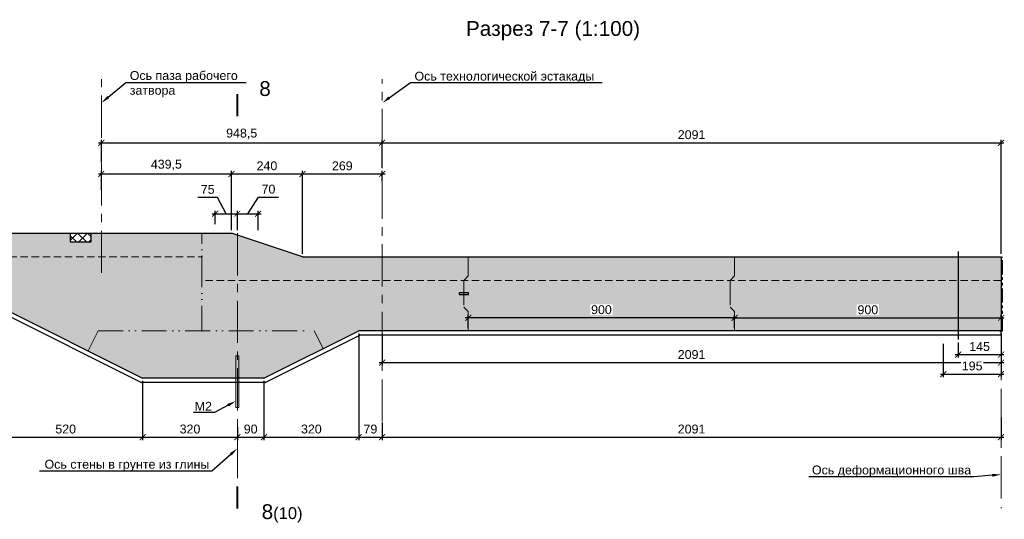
# Model space of a CAD drawing. Header units: millimetres. Extents: x 455957 to 840819, y 462720 to 618741.
# Tile 12 of 17: x 558718 to 591982, y 462720 to 479612. Entities that reach past the tile are written whole.
import ezdxf
from ezdxf import colors
from ezdxf.entities.mleader import LeaderData, LeaderLine
from ezdxf.math import Vec2, Vec3

# ---------------------------------------------------------------- set-up
doc = ezdxf.new("R2010")
doc.units = ezdxf.units.MM
for name, pattern in [('( Hidden )', [0.375, 0.25, -0.125]), ('ACAD_ISO12W100', [21, 12, -3, 0, -3, 0, -3]), ('PHANTOM', [63.5, 31.75, -6.35, 6.35, -6.35, 6.35, -6.35]), ('осевая', [50.8, 31.75, -6.35, 6.35, -6.35])]:
    doc.linetypes.add(name, pattern=pattern)
for name, color, linetype, lineweight in [('Бетон', 7, 'Continuous', 50), ('бетон_25', 2, 'Continuous', 25), ('ГТО-2_Размеры', 7, 'Continuous', 15), ('Отдел_Выноски(стрелка)', 7, 'Continuous', 15), ('Отдел_Заглавные надписи', 7, 'Continuous', 30), ('Отдел_Разрезы. Сечения. Узлы', 7, 'Continuous', 15)]:
    doc.layers.add(name, color=color, linetype=linetype, lineweight=lineweight)
doc.layers.add('Оси', color=1, linetype='осевая')
doc.layers.add('Размеры', color=7, linetype='Continuous')
doc.styles.add('arial', font='arial.ttf')
doc.styles.add('аrial', font='arial.ttf')
doc.styles.add('ариал 0.9', font='arial.ttf', dxfattribs={"width": 0.9})
doc.styles.add('Рогун1', font='arial.ttf')
doc.dimstyles.new('100 мм', dxfattribs={"dimscale": 100, "dimtxt": 3.5, "dimasz": 2, "dimexe": 1, "dimexo": 1, "dimgap": 1.2, "dimtad": 1, "dimdec": 0, "dimlfac": 0.1, "dimrnd": 0.0001, "dimtxsty": 'Рогун1', "dimblk": 'ARCHTICK', "dimcen": 2.5, "dimdle": 1, "dimaunit": 1, "dimadec": 1, "dimazin": 0, "dimtfac": 1, "dimtdec": 0, "dimtmove": 1, "dimatfit": 3, "dimldrblk": 'ARCHTICK', "dimfxl": 1, "dimtfill": 1, "dimarcsym": 0})

# ---------------------------------------------------------------- blocks, each defined once
blk = doc.blocks.new('_ArchTick')
at = {"color": 0, "linetype": 'ByBlock', "const_width": 0.15}
blk.add_lwpolyline([(-0.5, -0.5), (0.5, 0.5)], dxfattribs=at)
blk = doc.blocks.new('*D127')
at = {"layer": 'Defpoints', "color": 0, "transparency": 16777216}
for p in [(570961, 475450), (561476, 474687), (570961, 474503)]:
    blk.add_point(p, dxfattribs=at)
at = {"layer": 'ГТО-2_Размеры', "color": 0, "lineweight": -2, "transparency": 16777216}
for p, q in [((561376, 475450), (571061, 475450)), ((561476, 474787), (561476, 475550)), ((570961, 474603), (570961, 475550))]:
    blk.add_line(p, q, dxfattribs=at)
at = {"layer": 'ГТО-2_Размеры', "color": 0, "lineweight": -2, "transparency": 16777216, "xscale": 200, "yscale": 200, "zscale": 200, "rotation": 180}
blk.add_blockref('_ArchTick', (561476, 475450), dxfattribs=at)
at = {"layer": 'ГТО-2_Размеры', "color": 0, "lineweight": -2, "transparency": 16777216, "xscale": 200, "yscale": 200, "zscale": 200}
blk.add_blockref('_ArchTick', (570961, 475450), dxfattribs=at)
at = {"layer": 'ГТО-2_Размеры', "color": 0, "transparency": 16777216, "insert": (566218, 475750), "char_height": 300, "attachment_point": 5, "style": 'Рогун1'}
blk.add_mtext('948,5', dxfattribs=at)
blk = doc.blocks.new('*D128')
at = {"layer": 'Defpoints', "color": 0, "transparency": 16777216}
for p in [(568271, 474397), (565871, 472398), (568271, 471598)]:
    blk.add_point(p, dxfattribs=at)
at = {"layer": 'ГТО-2_Размеры', "color": 0, "lineweight": -2, "transparency": 16777216}
for p, q in [((565771, 474397), (568371, 474397)), ((565871, 472498), (565871, 474497)), ((568271, 471698), (568271, 474497))]:
    blk.add_line(p, q, dxfattribs=at)
at = {"layer": 'ГТО-2_Размеры', "color": 0, "lineweight": -2, "transparency": 16777216, "xscale": 200, "yscale": 200, "zscale": 200, "rotation": 180}
blk.add_blockref('_ArchTick', (565871, 474397), dxfattribs=at)
at = {"layer": 'ГТО-2_Размеры', "color": 0, "lineweight": -2, "transparency": 16777216, "xscale": 200, "yscale": 200, "zscale": 200}
blk.add_blockref('_ArchTick', (568271, 474397), dxfattribs=at)
at = {"layer": 'ГТО-2_Размеры', "color": 0, "transparency": 16777216, "insert": (567071, 474670), "char_height": 300, "attachment_point": 5, "style": 'Рогун1'}
blk.add_mtext('240', dxfattribs=at)
blk = doc.blocks.new('*D133')
at = {"layer": 'Defpoints', "color": 0, "transparency": 16777216}
for p in [(565871, 474397), (561476, 473744), (565871, 472398)]:
    blk.add_point(p, dxfattribs=at)
at = {"layer": 'ГТО-2_Размеры', "color": 0, "lineweight": -2, "transparency": 16777216}
for p, q in [((561376, 474397), (565971, 474397)), ((561476, 473844), (561476, 474497)), ((565871, 472498), (565871, 474497))]:
    blk.add_line(p, q, dxfattribs=at)
at = {"layer": 'ГТО-2_Размеры', "color": 0, "lineweight": -2, "transparency": 16777216, "xscale": 200, "yscale": 200, "zscale": 200, "rotation": 180}
blk.add_blockref('_ArchTick', (561476, 474397), dxfattribs=at)
at = {"layer": 'ГТО-2_Размеры', "color": 0, "lineweight": -2, "transparency": 16777216, "xscale": 200, "yscale": 200, "zscale": 200}
blk.add_blockref('_ArchTick', (565871, 474397), dxfattribs=at)
at = {"layer": 'ГТО-2_Размеры', "color": 0, "transparency": 16777216, "insert": (563673, 474698), "char_height": 300, "attachment_point": 5, "style": 'Рогун1'}
blk.add_mtext('439,5', dxfattribs=at)
blk = doc.blocks.new('*D138')
at = {"layer": 'Defpoints', "color": 0, "transparency": 16777216}
for p in [(570961, 474397), (570961, 474048), (568271, 471598)]:
    blk.add_point(p, dxfattribs=at)
at = {"layer": 'ГТО-2_Размеры', "color": 0, "lineweight": -2, "transparency": 16777216}
for p, q in [((568171, 474397), (571061, 474397)), ((568271, 471698), (568271, 474497)), ((570961, 474148), (570961, 474497))]:
    blk.add_line(p, q, dxfattribs=at)
at = {"layer": 'ГТО-2_Размеры', "color": 0, "lineweight": -2, "transparency": 16777216, "xscale": 200, "yscale": 200, "zscale": 200, "rotation": 180}
blk.add_blockref('_ArchTick', (568271, 474397), dxfattribs=at)
at = {"layer": 'ГТО-2_Размеры', "color": 0, "lineweight": -2, "transparency": 16777216, "xscale": 200, "yscale": 200, "zscale": 200}
blk.add_blockref('_ArchTick', (570961, 474397), dxfattribs=at)
at = {"layer": 'ГТО-2_Размеры', "color": 0, "transparency": 16777216, "insert": (569616, 474670), "char_height": 300, "attachment_point": 5, "style": 'Рогун1'}
blk.add_mtext('269', dxfattribs=at)
blk = doc.blocks.new('*D161')
at = {"layer": 'Defpoints', "color": 0, "transparency": 16777216}
for p in [(591871, 475450), (570961, 474503), (591871, 471598)]:
    blk.add_point(p, dxfattribs=at)
at = {"layer": 'ГТО-2_Размеры', "color": 0, "lineweight": -2, "transparency": 16777216}
for p, q in [((570861, 475450), (591971, 475450)), ((570961, 474603), (570961, 475550)), ((591871, 471698), (591871, 475550))]:
    blk.add_line(p, q, dxfattribs=at)
at = {"layer": 'ГТО-2_Размеры', "color": 0, "lineweight": -2, "transparency": 16777216, "xscale": 200, "yscale": 200, "zscale": 200, "rotation": 180}
blk.add_blockref('_ArchTick', (570961, 475450), dxfattribs=at)
at = {"layer": 'ГТО-2_Размеры', "color": 0, "lineweight": -2, "transparency": 16777216, "xscale": 200, "yscale": 200, "zscale": 200}
blk.add_blockref('_ArchTick', (591871, 475450), dxfattribs=at)
at = {"layer": 'ГТО-2_Размеры', "color": 0, "transparency": 16777216, "insert": (581416, 475723), "char_height": 300, "attachment_point": 5, "style": 'Рогун1'}
blk.add_mtext('2091', dxfattribs=at)
blk = doc.blocks.new('*D141')
at = {"layer": 'Defpoints', "color": 0, "transparency": 16777216}
for p in [(562871, 467498), (566071, 465878), (566071, 465498)]:
    blk.add_point(p, dxfattribs=at)
at = {"layer": 'ГТО-2_Размеры', "color": 0, "lineweight": -2, "transparency": 16777216}
for p, q in [((562871, 467398), (562871, 465398)), ((566071, 465778), (566071, 465398)), ((562771, 465498), (566171, 465498))]:
    blk.add_line(p, q, dxfattribs=at)
at = {"layer": 'ГТО-2_Размеры', "color": 0, "lineweight": -2, "transparency": 16777216, "xscale": 200, "yscale": 200, "zscale": 200, "rotation": 180}
blk.add_blockref('_ArchTick', (562871, 465498), dxfattribs=at)
at = {"layer": 'ГТО-2_Размеры', "color": 0, "lineweight": -2, "transparency": 16777216, "xscale": 200, "yscale": 200, "zscale": 200}
blk.add_blockref('_ArchTick', (566071, 465498), dxfattribs=at)
at = {"layer": 'ГТО-2_Размеры', "color": 0, "transparency": 16777216, "insert": (564471, 465771), "char_height": 300, "attachment_point": 5, "style": 'Рогун1'}
blk.add_mtext('320', dxfattribs=at)
blk = doc.blocks.new('*D142')
at = {"layer": 'Defpoints', "color": 0, "transparency": 16777216}
for p in [(566971, 467498), (566071, 465935), (566971, 465498)]:
    blk.add_point(p, dxfattribs=at)
at = {"layer": 'ГТО-2_Размеры', "color": 0, "lineweight": -2, "transparency": 16777216}
for p, q in [((566971, 467398), (566971, 465398)), ((566071, 465835), (566071, 465398)), ((565971, 465498), (567071, 465498))]:
    blk.add_line(p, q, dxfattribs=at)
at = {"layer": 'ГТО-2_Размеры', "color": 0, "lineweight": -2, "transparency": 16777216, "xscale": 200, "yscale": 200, "zscale": 200, "rotation": 180}
blk.add_blockref('_ArchTick', (566071, 465498), dxfattribs=at)
at = {"layer": 'ГТО-2_Размеры', "color": 0, "lineweight": -2, "transparency": 16777216, "xscale": 200, "yscale": 200, "zscale": 200}
blk.add_blockref('_ArchTick', (566971, 465498), dxfattribs=at)
at = {"layer": 'ГТО-2_Размеры', "color": 0, "transparency": 16777216, "insert": (566521, 465771), "char_height": 300, "attachment_point": 5, "style": 'Рогун1'}
blk.add_mtext('90', dxfattribs=at)
blk = doc.blocks.new('*D143')
at = {"layer": 'Defpoints', "color": 0, "transparency": 16777216}
for p in [(557671, 470098), (562871, 467498), (562871, 465498)]:
    blk.add_point(p, dxfattribs=at)
at = {"layer": 'ГТО-2_Размеры', "color": 0, "lineweight": -2, "transparency": 16777216}
for p, q in [((557671, 469998), (557671, 465398)), ((562871, 467398), (562871, 465398)), ((557571, 465498), (562971, 465498))]:
    blk.add_line(p, q, dxfattribs=at)
at = {"layer": 'ГТО-2_Размеры', "color": 0, "lineweight": -2, "transparency": 16777216, "xscale": 200, "yscale": 200, "zscale": 200, "rotation": 180}
blk.add_blockref('_ArchTick', (557671, 465498), dxfattribs=at)
at = {"layer": 'ГТО-2_Размеры', "color": 0, "lineweight": -2, "transparency": 16777216, "xscale": 200, "yscale": 200, "zscale": 200}
blk.add_blockref('_ArchTick', (562871, 465498), dxfattribs=at)
at = {"layer": 'ГТО-2_Размеры', "color": 0, "transparency": 16777216, "insert": (560271, 465771), "char_height": 300, "attachment_point": 5, "style": 'Рогун1'}
blk.add_mtext('520', dxfattribs=at)
blk = doc.blocks.new('*D144')
at = {"layer": 'Defpoints', "color": 0, "transparency": 16777216}
for p in [(570961, 466090), (591871, 466263), (591871, 465498)]:
    blk.add_point(p, dxfattribs=at)
at = {"layer": 'ГТО-2_Размеры', "color": 0, "lineweight": -2, "transparency": 16777216}
for p, q in [((591871, 466163), (591871, 465398)), ((570961, 465990), (570961, 465398)), ((570861, 465498), (591971, 465498))]:
    blk.add_line(p, q, dxfattribs=at)
at = {"layer": 'ГТО-2_Размеры', "color": 0, "lineweight": -2, "transparency": 16777216, "xscale": 200, "yscale": 200, "zscale": 200, "rotation": 180}
blk.add_blockref('_ArchTick', (570961, 465498), dxfattribs=at)
at = {"layer": 'ГТО-2_Размеры', "color": 0, "lineweight": -2, "transparency": 16777216, "xscale": 200, "yscale": 200, "zscale": 200}
blk.add_blockref('_ArchTick', (591871, 465498), dxfattribs=at)
at = {"layer": 'ГТО-2_Размеры', "color": 0, "transparency": 16777216, "insert": (581416, 465771), "char_height": 300, "attachment_point": 5, "style": 'Рогун1'}
blk.add_mtext('2091', dxfattribs=at)
blk = doc.blocks.new('*D145')
at = {"layer": 'Defpoints', "color": 0, "transparency": 16777216}
for p in [(570171, 469098), (566971, 467498), (570171, 465498)]:
    blk.add_point(p, dxfattribs=at)
at = {"layer": 'ГТО-2_Размеры', "color": 0, "lineweight": -2, "transparency": 16777216}
for p, q in [((570171, 468998), (570171, 465398)), ((566971, 467398), (566971, 465398)), ((566871, 465498), (570271, 465498))]:
    blk.add_line(p, q, dxfattribs=at)
at = {"layer": 'ГТО-2_Размеры', "color": 0, "lineweight": -2, "transparency": 16777216, "xscale": 200, "yscale": 200, "zscale": 200, "rotation": 180}
blk.add_blockref('_ArchTick', (566971, 465498), dxfattribs=at)
at = {"layer": 'ГТО-2_Размеры', "color": 0, "lineweight": -2, "transparency": 16777216, "xscale": 200, "yscale": 200, "zscale": 200}
blk.add_blockref('_ArchTick', (570171, 465498), dxfattribs=at)
at = {"layer": 'ГТО-2_Размеры', "color": 0, "transparency": 16777216, "insert": (568571, 465771), "char_height": 300, "attachment_point": 5, "style": 'Рогун1'}
blk.add_mtext('320', dxfattribs=at)
blk = doc.blocks.new('*D165')
at = {"layer": 'Defpoints', "color": 0, "transparency": 16777216}
for p in [(570171, 469098), (570961, 465838), (570961, 465498)]:
    blk.add_point(p, dxfattribs=at)
at = {"layer": 'ГТО-2_Размеры', "color": 0, "lineweight": -2, "transparency": 16777216}
for p, q in [((570171, 468998), (570171, 465398)), ((570961, 465738), (570961, 465398)), ((570071, 465498), (571061, 465498))]:
    blk.add_line(p, q, dxfattribs=at)
at = {"layer": 'ГТО-2_Размеры', "color": 0, "lineweight": -2, "transparency": 16777216, "xscale": 200, "yscale": 200, "zscale": 200, "rotation": 180}
blk.add_blockref('_ArchTick', (570171, 465498), dxfattribs=at)
at = {"layer": 'ГТО-2_Размеры', "color": 0, "lineweight": -2, "transparency": 16777216, "xscale": 200, "yscale": 200, "zscale": 200}
blk.add_blockref('_ArchTick', (570961, 465498), dxfattribs=at)
at = {"layer": 'ГТО-2_Размеры', "color": 0, "transparency": 16777216, "insert": (570566, 465771), "char_height": 300, "attachment_point": 5, "style": 'Рогун1'}
blk.add_mtext('79', dxfattribs=at)
blk = doc.blocks.new('*D166')
at = {"layer": 'Defpoints', "color": 0, "transparency": 16777216}
for p in [(570961, 469098), (591871, 469098), (591871, 468018)]:
    blk.add_point(p, dxfattribs=at)
at = {"layer": 'ГТО-2_Размеры', "color": 0, "lineweight": -2, "transparency": 16777216}
for p, q in [((570961, 468998), (570961, 467918)), ((591871, 468998), (591871, 467918)), ((570861, 468018), (591971, 468018))]:
    blk.add_line(p, q, dxfattribs=at)
at = {"layer": 'ГТО-2_Размеры', "color": 0, "lineweight": -2, "transparency": 16777216, "xscale": 200, "yscale": 200, "zscale": 200, "rotation": 180}
blk.add_blockref('_ArchTick', (570961, 468018), dxfattribs=at)
at = {"layer": 'ГТО-2_Размеры', "color": 0, "lineweight": -2, "transparency": 16777216, "xscale": 200, "yscale": 200, "zscale": 200}
blk.add_blockref('_ArchTick', (591871, 468018), dxfattribs=at)
at = {"layer": 'ГТО-2_Размеры', "color": 0, "transparency": 16777216, "insert": (581416, 468291), "char_height": 300, "attachment_point": 5, "style": 'Рогун1'}
blk.add_mtext('2091', dxfattribs=at)
blk = doc.blocks.new('*D146')
at = {"layer": 'Defpoints', "color": 0, "transparency": 16777216}
for p in [(573871, 469533), (573871, 469098), (582871, 469098)]:
    blk.add_point(p, dxfattribs=at)
at = {"layer": 'ГТО-2_Размеры', "color": 0, "lineweight": -2, "transparency": 16777216}
for p, q in [((582971, 469533), (573771, 469533)), ((573871, 469198), (573871, 469633)), ((582871, 469198), (582871, 469633))]:
    blk.add_line(p, q, dxfattribs=at)
at = {"layer": 'ГТО-2_Размеры', "color": 0, "lineweight": -2, "transparency": 16777216, "xscale": 200, "yscale": 200, "zscale": 200, "rotation": 180}
blk.add_blockref('_ArchTick', (573871, 469533), dxfattribs=at)
at = {"layer": 'ГТО-2_Размеры', "color": 0, "lineweight": -2, "transparency": 16777216, "xscale": 200, "yscale": 200, "zscale": 200}
blk.add_blockref('_ArchTick', (582871, 469533), dxfattribs=at)
at = {"layer": 'ГТО-2_Размеры', "color": 0, "transparency": 16777216, "insert": (578371, 469806), "char_height": 300, "attachment_point": 5, "style": 'Рогун1', "bg_fill": 3, "box_fill_scale": 1.1, "bg_fill_color": 256, "bg_fill_true_color": 13158600, "bg_fill_transparency": 0}
blk.add_mtext('900', dxfattribs=at)
blk = doc.blocks.new('*D147')
at = {"layer": 'Defpoints', "color": 0, "transparency": 16777216}
for p in [(591871, 469529), (591871, 469423), (582871, 469098)]:
    blk.add_point(p, dxfattribs=at)
at = {"layer": 'ГТО-2_Размеры', "color": 0, "lineweight": -2, "transparency": 16777216}
for p, q in [((582771, 469529), (591971, 469529)), ((582871, 469198), (582871, 469629)), ((591871, 469523), (591871, 469629))]:
    blk.add_line(p, q, dxfattribs=at)
at = {"layer": 'ГТО-2_Размеры', "color": 0, "lineweight": -2, "transparency": 16777216, "xscale": 200, "yscale": 200, "zscale": 200, "rotation": 180}
blk.add_blockref('_ArchTick', (582871, 469529), dxfattribs=at)
at = {"layer": 'ГТО-2_Размеры', "color": 0, "lineweight": -2, "transparency": 16777216, "xscale": 200, "yscale": 200, "zscale": 200}
blk.add_blockref('_ArchTick', (591871, 469529), dxfattribs=at)
at = {"layer": 'ГТО-2_Размеры', "color": 0, "transparency": 16777216, "insert": (587371, 469803), "char_height": 300, "attachment_point": 5, "style": 'Рогун1', "bg_fill": 3, "box_fill_scale": 1.1, "bg_fill_color": 256, "bg_fill_true_color": 13158600, "bg_fill_transparency": 0}
blk.add_mtext('900', dxfattribs=at)
blk = doc.blocks.new('*D168')
at = {"layer": 'Defpoints', "color": 0, "transparency": 16777216}
for p in [(566771, 473054), (566071, 472398), (566771, 472398)]:
    blk.add_point(p, dxfattribs=at)
at = {"layer": 'ГТО-2_Размеры', "color": 0, "lineweight": -2, "transparency": 16777216}
for p, q in [((566421, 473054), (566790, 473610)), ((566790, 473610), (567456, 473610)), ((565971, 473054), (566871, 473054)), ((566071, 472498), (566071, 473154)), ((566771, 472498), (566771, 473154))]:
    blk.add_line(p, q, dxfattribs=at)
at = {"layer": 'ГТО-2_Размеры', "color": 0, "lineweight": -2, "transparency": 16777216, "xscale": 200, "yscale": 200, "zscale": 200, "rotation": 180}
blk.add_blockref('_ArchTick', (566071, 473054), dxfattribs=at)
at = {"layer": 'ГТО-2_Размеры', "color": 0, "lineweight": -2, "transparency": 16777216, "xscale": 200, "yscale": 200, "zscale": 200}
blk.add_blockref('_ArchTick', (566771, 473054), dxfattribs=at)
at = {"layer": 'ГТО-2_Размеры', "color": 0, "transparency": 16777216, "insert": (567123, 473883), "char_height": 300, "attachment_point": 5, "style": 'Рогун1'}
blk.add_mtext('70', dxfattribs=at)
blk = doc.blocks.new('*D169')
at = {"layer": 'Defpoints', "color": 0, "transparency": 16777216}
for p in [(566071, 473054), (565321, 472596), (566071, 472398)]:
    blk.add_point(p, dxfattribs=at)
at = {"layer": 'ГТО-2_Размеры', "color": 0, "lineweight": -2, "transparency": 16777216}
for p, q in [((565404, 473602), (564734, 473602)), ((565696, 473054), (565404, 473602)), ((565221, 473054), (566171, 473054)), ((565321, 472696), (565321, 473154)), ((566071, 472498), (566071, 473154))]:
    blk.add_line(p, q, dxfattribs=at)
at = {"layer": 'ГТО-2_Размеры', "color": 0, "lineweight": -2, "transparency": 16777216, "xscale": 200, "yscale": 200, "zscale": 200, "rotation": 180}
blk.add_blockref('_ArchTick', (565321, 473054), dxfattribs=at)
at = {"layer": 'ГТО-2_Размеры', "color": 0, "lineweight": -2, "transparency": 16777216, "xscale": 200, "yscale": 200, "zscale": 200}
blk.add_blockref('_ArchTick', (566071, 473054), dxfattribs=at)
at = {"layer": 'ГТО-2_Размеры', "color": 0, "transparency": 16777216, "insert": (565069, 473874), "char_height": 300, "attachment_point": 5, "style": 'Рогун1'}
blk.add_mtext('75', dxfattribs=at)
blk = doc.blocks.new('*D172')
at = {"layer": 'Defpoints', "color": 0, "transparency": 16777216}
for p in [(590421, 468802), (591871, 468948), (591871, 468289)]:
    blk.add_point(p, dxfattribs=at)
at = {"layer": 'ГТО-2_Размеры', "color": 0, "lineweight": -2, "transparency": 16777216}
for p, q in [((590421, 468702), (590421, 468189)), ((591871, 468848), (591871, 468189)), ((590321, 468289), (591971, 468289))]:
    blk.add_line(p, q, dxfattribs=at)
at = {"layer": 'ГТО-2_Размеры', "color": 0, "lineweight": -2, "transparency": 16777216, "xscale": 200, "yscale": 200, "zscale": 200, "rotation": 180}
blk.add_blockref('_ArchTick', (590421, 468289), dxfattribs=at)
at = {"layer": 'ГТО-2_Размеры', "color": 0, "lineweight": -2, "transparency": 16777216, "xscale": 200, "yscale": 200, "zscale": 200}
blk.add_blockref('_ArchTick', (591871, 468289), dxfattribs=at)
at = {"layer": 'ГТО-2_Размеры', "color": 0, "transparency": 16777216, "insert": (591146, 468562), "char_height": 300, "attachment_point": 5, "style": 'Рогун1', "bg_fill": 3, "box_fill_scale": 1.1, "bg_fill_color": 256, "bg_fill_true_color": 13158600, "bg_fill_transparency": 0}
blk.add_mtext('145', dxfattribs=at)
blk = doc.blocks.new('*D174')
at = {"layer": 'Defpoints', "color": 0, "transparency": 16777216}
for p in [(589921, 468751), (591871, 468289), (591871, 467630)]:
    blk.add_point(p, dxfattribs=at)
at = {"layer": 'ГТО-2_Размеры', "color": 0, "lineweight": -2, "transparency": 16777216}
for p, q in [((589921, 468651), (589921, 467530)), ((591871, 468189), (591871, 467530)), ((589821, 467630), (591971, 467630))]:
    blk.add_line(p, q, dxfattribs=at)
at = {"layer": 'ГТО-2_Размеры', "color": 0, "lineweight": -2, "transparency": 16777216, "xscale": 200, "yscale": 200, "zscale": 200, "rotation": 180}
blk.add_blockref('_ArchTick', (589921, 467630), dxfattribs=at)
at = {"layer": 'ГТО-2_Размеры', "color": 0, "lineweight": -2, "transparency": 16777216, "xscale": 200, "yscale": 200, "zscale": 200}
blk.add_blockref('_ArchTick', (591871, 467630), dxfattribs=at)
at = {"layer": 'ГТО-2_Размеры', "color": 0, "transparency": 16777216, "insert": (590896, 467903), "char_height": 300, "attachment_point": 5, "style": 'Рогун1', "bg_fill": 3, "box_fill_scale": 1.1, "bg_fill_color": 256, "bg_fill_true_color": 13158600, "bg_fill_transparency": 0}
blk.add_mtext('195', dxfattribs=at)

msp = doc.modelspace()

# ---------------------------------------------------------------- hatches: boundary and pattern name
at = {"lineweight": 15, "ltscale": 100}
h = msp.add_hatch(dxfattribs=at)
h.set_pattern_fill('ANSI37', color=256, scale=75)
h.set_pattern_definition([(45, (-21415.93, -32912.12), (-168.3798, 168.3798), []), (135, (-21415.93, -32912.12), (-168.3798, -168.3798), [])])
h.paths.add_polyline_path([(560425.9358943, 472397.7016796), (561130.9358943, 472397.7016796), (561130.9358943, 472097.7016796), (560425.9358943, 472097.7016796)])
at = {"layer": 'Размеры', "lineweight": 15}
h = msp.add_hatch(dxfattribs=at)
h.set_pattern_fill('AR-CONC', color=256, scale=10, style=0)
h.set_pattern_definition([(50, (-253665.8, -240326.2), (1821.8467, -159.3909), [190.5, -2095.5]), (355, (-253665.8, -240326.2), (-352.4342, 1910.5685), [152.4, -1676.4058]), (100.45144, (-253514, -240339.5), (1469.4125, 1751.1775), [161.9, -1780.9024]), (46.1842, (-253665.8, -239818.2), (2710.7904, -420.4233), [285.75, -3143.25]), (96.63556, (-253440, -239853.2), (2374.0413, 2474.261), [242.85, -2671.356]), (351.18415, (-253665.8, -239818.2), (2374.041, 2474.261), [228.6, -2514.597]), (21, (-253411.8, -239945.2), (1516.144, -1022.652), [190.5, -2095.5]), (326, (-253411.8, -239945.2), (618.0203, 1841.8797), [152.4, -1676.4]), (71.45144, (-253285.5, -240030.4), (2134.1642, 819.2277), [161.9, -1780.8994]), (37.5, (-253665.8, -240326.2), (30.88603, 845.5504), [0, -1656.08, 0, -1701.8, 0, -1682.75]), (7.5, (-253665.8, -240326.2), (668.1966, 1001.80575), [0, -970.28, 0, -1617.98, 0, -641.35]), (327.5, (-254232.24, -240326.2), (1355.90595, -57.28744), [0, -635, 0, -1981.2, 0, -2628.9]), (317.5, (-254486.2, -240326.2), (1481.2918, 254.2649), [0, -825.5, 0, -1315.72, 0, -1866.9])])
h.paths.add_polyline_path([(540370.9358943, 470097.7016796), (540370.9358943, 472397.7016796), (542120.9358943, 472397.7016796), (542120.9358943, 471847.7016796), (542620.9358943, 471847.7016796), (542620.9358943, 472397.7104792), (544525.9358943, 472397.7016796), (544525.9358943, 471897.7016796), (546650.9358943, 471897.7016796), (546650.9358943, 471497.7016796), (547150.9358943, 471497.7016796), (547150.9358943, 471897.7016796), (548650.9358943, 471897.7016796), (548650.9358943, 471497.7016796), (549150.9358943, 471497.7016796), (549150.9358943, 471897.7016796), (549925.9358943, 471897.7016796), (549925.9358943, 472397.7016796), (560425.9358943, 472397.7016796), (560425.9358943, 472097.7016796), (561130.9358943, 472097.7016796), (561130.9358943, 472397.7016796), (565870.9358943, 472397.7016796), (568270.9358943, 471597.7016796), (591870.9358943, 471597.7016796), (591870.9358943, 469097.7016796), (570170.9358943, 469097.7016796), (566970.9358943, 467497.7016796), (562870.9358943, 467497.7016796), (557670.9358943, 470097.7016796)])

# ---------------------------------------------------------------- linework, layer by layer
at = {"lineweight": 25, "ltscale": 100}
msp.add_line((560425.9358943, 472397.7016796), (561130.9358943, 472397.7016796), dxfattribs=at)
at = {"color": 4, "linetype": 'ACAD_ISO12W100', "lineweight": 15, "ltscale": 70}
for p, q in [((564870.9358943, 469097.7016796), (564870.9358943, 472397.7016796)), ((561370.9358943, 469097.7016796), (561030.9358943, 468417.7016796))]:
    msp.add_line(p, q, dxfattribs=at)
at = {"color": 3, "lineweight": 30}
for p, q in [((557635.5256976, 469947.7016796), (562835.5256976, 467347.7016796)), ((591870.9358943, 468947.7016796), (591870.9358943, 469097.7016796)), ((567006.3460909, 467347.7016796), (570206.3460909, 468947.7016796)), ((591870.9358943, 468947.7016796), (570206.3460909, 468947.7016796)), ((567006.3460909, 467347.7016796), (562835.5256976, 467347.7016796))]:
    msp.add_line(p, q, dxfattribs=at)
at = {"color": 6, "lineweight": 30}
msp.add_lwpolyline([(573880.9361518, 470373.8141063), (573560.9361518, 470373.8141063), (573560.9361518, 470321.5758525), (573880.9361518, 470321.5758525)], close=True, dxfattribs=at)
at = {"color": 4, "linetype": 'ACAD_ISO12W100', "lineweight": 15, "ltscale": 70}
msp.add_lwpolyline([(561370.9358943, 469097.7016796), (568670.9358943, 469097.7016796), (568970.9358943, 468497.7016796)], dxfattribs=at)
at = {"color": 1, "lineweight": 15, "ltscale": 100}
msp.add_lwpolyline([(566020.9358943, 468247.7016796), (566120.9358943, 468247.7016796), (566120.9358943, 466497.7016796), (566020.9358943, 466497.7016796)], close=True, dxfattribs=at)
at = {"layer": 'Бетон', "color": 2, "lineweight": 25, "ltscale": 10}
for p, q in [((549925.9358943, 472397.7016796), (560425.9358943, 472397.7016796)), ((560425.9358943, 472397.7016796), (560425.9358943, 472097.7016796)), ((561130.9358943, 472397.7016796), (565870.9358943, 472397.7016796)), ((561130.9358943, 472097.7016796), (561130.9358943, 472397.7016796)), ((568270.9358943, 471597.7016796), (565870.9358943, 472397.7016796)), ((560425.9358943, 472097.7016796), (561130.9358943, 472097.7016796)), ((568270.9358943, 471597.7016796), (591870.9358943, 471597.7016796)), ((591870.9358943, 471597.7016796), (591870.9358943, 469097.7016796)), ((557670.9358943, 470097.7016796), (562870.9358943, 467497.7016796)), ((566970.9358943, 467497.7016796), (570170.9358943, 469097.7016796)), ((591870.9358943, 469097.7016796), (570170.9358943, 469097.7016796)), ((566970.9358943, 467497.7016796), (562870.9358943, 467497.7016796))]:
    msp.add_line(p, q, dxfattribs=at)
at = {"layer": 'Оси', "linetype": 'осевая', "lineweight": 15, "ltscale": 45}
for p, q in [((561475.9358943, 471048.2402781), (561475.9358943, 477596.873802)), ((570960.9358943, 466023.5572084), (570960.9358943, 477596.873802)), ((566070.9358943, 472397.7016796), (566070.9358943, 464025.9498548))]:
    msp.add_line(p, q, dxfattribs=at)
msp.add_lwpolyline([(591870.9358943, 469423.1150892), (591870.9358943, 463099.4498332)], dxfattribs=at)
at = {"layer": 'Отдел_Разрезы. Сечения. Узлы'}
for points in [[(566070.5438085, 476345.3608779, 75, 75, 0), (566070.5008475, 477095.3608767, 75, 75, 0), (566070.5151678, 476845.3608771, 0, 100, 0), (566570.515167, 476845.3895178, 0, 0, 0), (567320.5151658, 476845.4324787, 0, 0, 0)], [(566070.1517227, 463835.3183128, 75, 75, 0), (566070.6968904, 463085.318511, 75, 75, 0), (566070.5151678, 463335.3184449, 0, 100, 0), (566570.5150358, 463335.68189, 0, 0, 0), (567320.5148376, 463336.2270577, 0, 0, 0)]]:
    msp.add_lwpolyline(points, format="xyseb", dxfattribs=at)
at = {"layer": 'Размеры', "linetype": '( Hidden )', "lineweight": 15, "ltscale": 1000}
for p, q in [((540370.9358943, 471597.7016796), (564870.9358943, 471597.7016796)), ((564870.9358943, 471597.7016796), (564870.9358943, 470797.7016796)), ((591870.9358943, 470797.7016796), (564870.9358943, 470797.7016796))]:
    msp.add_line(p, q, dxfattribs=at)

# ---------------------------------------------------------------- texts
at = {"ltscale": 100, "insert": (561702.2076118, 478282.6673232), "char_height": 300, "width": 4152.054766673, "attachment_point": 1, "style": 'arial'}
msp.add_mtext('\\pxql; ', dxfattribs=at)
at = {"insert": (568274.2368662, 463229.3137513), "char_height": 2.5, "attachment_point": 3, "style": 'аrial'}
msp.add_mtext_dynamic_manual_height_columns('{\\H200x;8\\H0.8x;(10)}', width=3148.469281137, gutter_width=12.5, heights=[0], dxfattribs=at)
at = {"layer": 'Отдел_Заглавные надписи', "insert": (576734.8963878, 479239.6013899), "char_height": 500, "width": 7084.466473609, "attachment_point": 5, "style": 'arial'}
msp.add_mtext('Разрез 7-7 (1:100)', dxfattribs=at)
at = {"layer": 'Отдел_Разрезы. Сечения. Узлы', "style": 'ариал 0.9'}
msp.add_text('8', height=500, dxfattribs=at).set_placement((566811.6637249, 477032.9194451, 1507.2841379))

# ---------------------------------------------------------------- dimensions: what is measured, and where the dimension line sits
at = {"layer": 'ГТО-2_Размеры'}
for base, p1, p2, picture, middle in [((570960.9358942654, 475449.6904284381), (561475.9358942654, 474686.9966448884), (570960.9358942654, 474503.1267911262), '*D127', (566218.4358942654, 475749.9769222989)), ((591870.9358942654, 475449.6904284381), (570960.9358942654, 474503.1267911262), (591870.9358942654, 471597.7016796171), '*D161', (581415.9358942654, 475722.8623247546)), ((565870.9358943, 474397.2965678), (561475.9358943, 473744.157958), (565870.9358943, 472397.7016796), '*D133', (563673.4358943, 474697.5830617)), ((568270.9358943, 474397.2965678), (565870.9358943, 472397.7016796), (568270.9358943, 471597.7016796), '*D128', (567070.9358943, 474670.4684642)), ((570960.9358943, 474397.2965678), (568270.9358943, 471597.7016796), (570960.9358943, 474048.058844), '*D138', (569615.9358943, 474670.4684642)), ((562870.9358942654, 465497.7016796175), (557670.9358942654, 470097.7016796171), (562870.9358942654, 467497.7016796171), '*D143', (560270.9358942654, 465770.873575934)), ((570170.9358943, 465497.7016796), (566970.9358943, 467497.7016796), (570170.9358943, 469097.7016796), '*D145', (568570.9358943, 465770.9758952)), ((570960.9358943, 465497.7016796), (570170.9358943, 469097.7016796), (570960.9358943, 465838.1125375), '*D165', (570565.9358943, 465770.8735759)), ((591870.9358942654, 468017.5182304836), (570960.9358942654, 469097.7016796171), (591870.9358942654, 469097.7016796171), '*D166', (581415.9358942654, 468290.6901268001)), ((566070.9358943, 465497.7016796), (562870.9358943, 467497.7016796), (566070.9358943, 465877.5646636), '*D141', (564470.9358943, 465770.9758952)), ((566970.9358943, 465497.7016796), (566070.9358943, 465935.3234044), (566970.9358943, 467497.7016796), '*D142', (566520.9358943, 465770.8735759)), ((591870.9358942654, 465497.7016796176), (570960.9358942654, 466089.6573286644), (591870.9358942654, 466263.1487160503), '*D144', (581415.9358942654, 465770.8735759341))]:
    dim = msp.add_linear_dim(base=base, p1=p1, p2=p2, dimstyle='100 мм', override={"dimtxt": 3, "dimdec": 6, "dimtfill": 0}, dxfattribs=at)
    dim.commit()
    dim.dimension.update_dxf_attribs({"geometry": picture, "text_midpoint": middle})
for base, p1, p2, picture, middle in [((566070.9358943, 473054.0226081), (565320.9358943, 472595.8163515), (566070.9358943, 472397.7016796), '*D169', (565283.6520036, 473601.7793482)), ((566770.9358943, 473054.0226081), (566070.9358943, 472397.7016796), (566770.9358943, 472397.7016796), '*D168', (566910.0904924, 473609.786377))]:
    dim = msp.add_linear_dim(base=base, p1=p1, p2=p2, dimstyle='100 мм', override={"dimtxt": 3, "dimdec": 6, "dimtfill": 0}, dxfattribs=at)
    dim.commit()
    dim.dimension.update_dxf_attribs({"geometry": picture, "text_midpoint": middle, "dimtype": 160})

# ---------------------------------------------------------------- leaders
at = {"ltscale": 100}
ml = msp.add_multileader_mtext('Standard', dxfattribs=at)
ml.set_content('Ось паза рабочего\\Pзатвора', color=256, style='arial')
ml.set_leader_properties()
ml.build(insert=Vec2(0, 0))
ml.multileader.update_dxf_attribs({"text_left_attachment_type": 6, "text_right_attachment_type": 6, "dogleg_length": 116.7364338, "arrow_head_size": 400})
ctx = ml.context
ctx.base_point, ctx.char_height, ctx.arrow_head_size, ctx.plane_origin = Vec3(540918.9634361, 478328.4201801), 300, 400, Vec3(523764.4785976, 498955.4571822)
ctx.left_attachment, ctx.right_attachment = 6, 6
notes = []
notes.append((ctx, [(1, (1, 1, 0), (544652.5920937, 478328.4201801), (-1, 0), 116.7364338, [(0, [(545575.9358943, 476797.8727245)], 0, [])])]))
ctx.mtext.insert, ctx.mtext.width, ctx.mtext.defined_height, ctx.mtext.flow_direction = Vec3(540920.9634361, 478711.7080382), 22591.224489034, 1533.1514325, 5
at = {"layer": 'Отдел_Выноски(стрелка)'}
ml = msp.add_multileader_mtext('Standard', dxfattribs=at)
ml.set_content('Ось паза рабочего затвора', color=256, style='arial')
ml.set_leader_properties()
ml.build(insert=Vec2(0, 0))
ml.multileader.update_dxf_attribs({"text_left_attachment_type": 6, "text_right_attachment_type": 6, "dogleg_length": 136.6171409, "arrow_head_size": 300})
ctx = ml.context
ctx.base_point, ctx.char_height, ctx.arrow_head_size, ctx.plane_origin = Vec3(562434.9255283, 477491.3328479), 300, 300, Vec3(540863.492343, 498872.3671722)
ctx.left_attachment, ctx.right_attachment = 6, 6
notes.append((ctx, [(0, (1, 1, 0), (562298.3083874, 477491.3328479), (1, 0), 136.6171409, [(0, [(561475.9358943, 476797.0098673)], 0, [])])]))
ctx.mtext.insert, ctx.mtext.width, ctx.mtext.defined_height, ctx.mtext.flow_direction = Vec3(562436.9255283, 477874.620706), 3888.27616418, 1058.5167248, 5
ml = msp.add_multileader_mtext('Standard', dxfattribs=at)
ml.set_content('Ось технологической эстакады', color=256, style='arial')
ml.set_leader_properties()
ml.build(insert=Vec2(0, 0))
ml.multileader.update_dxf_attribs({"text_left_attachment_type": 6, "text_right_attachment_type": 6, "dogleg_length": 136.6171409, "arrow_head_size": 300})
ctx = ml.context
ctx.base_point, ctx.char_height, ctx.arrow_head_size, ctx.plane_origin = Vec3(572053.588864, 477491.3328479), 300, 300, Vec3(574420.8474018, 494601.8061134)
ctx.left_attachment, ctx.right_attachment = 6, 6
notes.append((ctx, [(0, (1, 1, 0), (571916.9717231, 477491.3328479), (1, 0), 136.6171409, [(0, [(570960.9358943, 476797.0098673)], 0, [])])]))
ctx.mtext.insert, ctx.mtext.width, ctx.mtext.defined_height, ctx.mtext.flow_direction = Vec3(572055.588864, 477852.9290279), 7166.870516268, 383.2878581, 5
ml = msp.add_multileader_mtext('Standard', dxfattribs=at)
ml.set_content('М2', color=256, style='arial')
ml.set_leader_properties()
ml.build(insert=Vec2(0, 0))
ml.multileader.update_dxf_attribs({"text_left_attachment_type": 6, "text_right_attachment_type": 6, "dogleg_length": 136.6171409, "arrow_head_size": 300})
ctx = ml.context
ctx.base_point, ctx.char_height, ctx.arrow_head_size, ctx.plane_origin = Vec3(564628.0307168, 466331.9444586), 300, 300, Vec3(560513.4974202, 474118.2331009)
ctx.left_attachment, ctx.right_attachment = 6, 6
notes.append((ctx, [(1, (1, 1, 0), (565297.638308, 466331.9444586), (-1, 0), 136.6171409, [(0, [(566020.9358943, 466718.7703195)], 0, [])])]))
ctx.mtext.insert, ctx.mtext.width, ctx.mtext.defined_height, ctx.mtext.flow_direction = Vec3(564630.0307168, 466691.9444586), 4152.054766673, 383.2878581, 5
ml = msp.add_multileader_mtext('Standard', dxfattribs=at)
ml.set_content('Ось стены в грунте из глины', color=256, style='arial')
ml.set_leader_properties()
ml.build(insert=Vec2(0, 0))
ml.multileader.update_dxf_attribs({"text_left_attachment_type": 6, "text_right_attachment_type": 6, "dogleg_length": 136.6171409, "arrow_head_size": 300})
ctx = ml.context
ctx.base_point, ctx.char_height, ctx.arrow_head_size, ctx.plane_origin = Vec3(559555.2355505, 464344.0656855), 300, 300, Vec3(561187.1716333, 482842.2061662)
ctx.left_attachment, ctx.right_attachment = 6, 6
notes.append((ctx, [(1, (1, 1, 0), (565214.1337283, 464344.0656855), (-1, 0), 136.6171409, [(0, [(566070.9358943, 465118.1473366)], 0, [])])]))
ctx.mtext.insert, ctx.mtext.width, ctx.mtext.defined_height, ctx.mtext.flow_direction = Vec3(559557.2355505, 464732.264867), 5632.309506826, 383.2878581, 5
ml = msp.add_multileader_mtext('Standard', dxfattribs=at)
ml.set_content('Ось деформационного шва', color=256, style='arial')
ml.set_leader_properties()
ml.build(insert=Vec2(0, 0))
ml.multileader.update_dxf_attribs({"text_left_attachment_type": 6, "text_right_attachment_type": 6, "dogleg_length": 136.6171409, "arrow_head_size": 300})
ctx = ml.context
ctx.base_point, ctx.char_height, ctx.arrow_head_size, ctx.plane_origin = Vec3(585481.842423, 464154.9709087), 300, 300, Vec3(586946.031528, 470480.4802381)
ctx.left_attachment, ctx.right_attachment = 6, 6
notes.append((ctx, [(1, (1, 1, 0), (590962.0912147, 464154.9709087), (-1, 0), 136.6171409, [(0, [(591870.9358943, 464233.865689)], 0, [])])]))
ctx.mtext.insert, ctx.mtext.width, ctx.mtext.defined_height, ctx.mtext.flow_direction = Vec3(585483.842423, 464538.2587668), 5389.26103031, 383.2878581, 5
for ctx, leaders in notes:
    for number, flags, end, landing, length, lines in leaders:
        leader = LeaderData()
        leader.index, (leader.has_last_leader_line, leader.has_dogleg_vector, leader.attachment_direction) = number, flags
        leader.last_leader_point, leader.dogleg_vector, leader.dogleg_length = Vec3(end), Vec3(landing), length
        for number, points, colour, breaks in lines:
            line = LeaderLine()
            line.index, line.vertices, line.color, line.breaks = number, Vec3.list(points), colors.encode_raw_color(colour), breaks
            leader.lines.append(line)
        ctx.leaders.append(leader)

# ---------------------------------------------------------------- next in the draw order: dimensions: what is measured, and where the dimension line sits
at = {"layer": 'ГТО-2_Размеры'}
dim = msp.add_linear_dim(base=(573870.9358942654, 469533.12610382), p1=(582870.9362664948, 469097.7016796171), p2=(573870.9358942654, 469097.7016796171), dimstyle='100 мм', override={"dimtxt": 3, "dimdec": 6, "dimtfill": 1}, dxfattribs=at)
dim.commit()
dim.dimension.update_dxf_attribs({"geometry": '*D146', "text_midpoint": (578370.9360803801, 469806.2980001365)})

# ---------------------------------------------------------------- next in the draw order: linework, layer by layer
at = {"color": 4, "linetype": 'ACAD_ISO12W100', "lineweight": 15, "ltscale": 70}
for points in [[(573870.9358943, 471597.6949794), (573870.9358943, 470947.6949794), (573720.9358943, 470797.6949794), (573720.9358943, 469897.6949794), (573870.9358943, 469747.6949794), (573870.9358943, 469097.6949794)], [(582870.9358943, 471597.6869493), (582870.9358943, 470947.6869493), (582720.9358943, 470797.6869493), (582720.9358943, 469897.6869493), (582870.9358943, 469747.6869493), (582870.9358943, 469097.6869493)]]:
    msp.add_lwpolyline(points, dxfattribs=at)

# ---------------------------------------------------------------- next in the draw order: dimensions: what is measured, and where the dimension line sits
at = {"layer": 'ГТО-2_Размеры'}
dim = msp.add_linear_dim(base=(591870.9358942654, 469529.3761038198), p1=(582870.9358942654, 469097.7016796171), p2=(591870.9358942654, 469423.1150891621), dimstyle='100 мм', override={"dimtxt": 3, "dimdec": 6, "dimtfill": 1}, dxfattribs=at)
dim.commit()
dim.dimension.update_dxf_attribs({"geometry": '*D147', "text_midpoint": (587370.9358942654, 469802.5480001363)})

# ---------------------------------------------------------------- next in the draw order: linework, layer by layer
at = {"layer": 'Бетон', "linetype": 'PHANTOM', "lineweight": 15, "ltscale": 15}
msp.add_line((591920.9358943, 469097.7016796), (591920.9358943, 471597.7016796), dxfattribs=at)
at = {"layer": 'бетон_25'}
msp.add_line((591820.9358943, 469097.7016796), (591920.9358943, 469097.7016796), dxfattribs=at)

# ---------------------------------------------------------------- next in the draw order: dimensions: what is measured, and where the dimension line sits
at = {"layer": 'ГТО-2_Размеры'}
dim = msp.add_linear_dim(base=(591870.9358943, 468288.9802858), p1=(590420.9358943, 468801.6354442), p2=(591870.9358943, 468947.7016796), dimstyle='100 мм', override={"dimtxt": 3, "dimdec": 6}, dxfattribs=at)
dim.commit()
dim.dimension.update_dxf_attribs({"geometry": '*D172', "text_midpoint": (591145.9358943, 468562.1521821)})

# ---------------------------------------------------------------- next in the draw order: linework, layer by layer
at = {"lineweight": 30}
msp.add_lwpolyline([(590420.9358943, 471769.747432), (590420.9358943, 468801.6356673)], dxfattribs=at)

# ---------------------------------------------------------------- next in the draw order: dimensions: what is measured, and where the dimension line sits
at = {"layer": 'ГТО-2_Размеры'}
dim = msp.add_linear_dim(base=(591870.9358943, 467630.258892), p1=(589920.9358943, 468750.7244116), p2=(591870.9358943, 468288.9802858), dimstyle='100 мм', override={"dimtxt": 3, "dimdec": 6}, dxfattribs=at)
dim.commit()
dim.dimension.update_dxf_attribs({"geometry": '*D174', "text_midpoint": (590895.9358943, 467903.4307883)})

doc.saveas('drawing.dxf')
